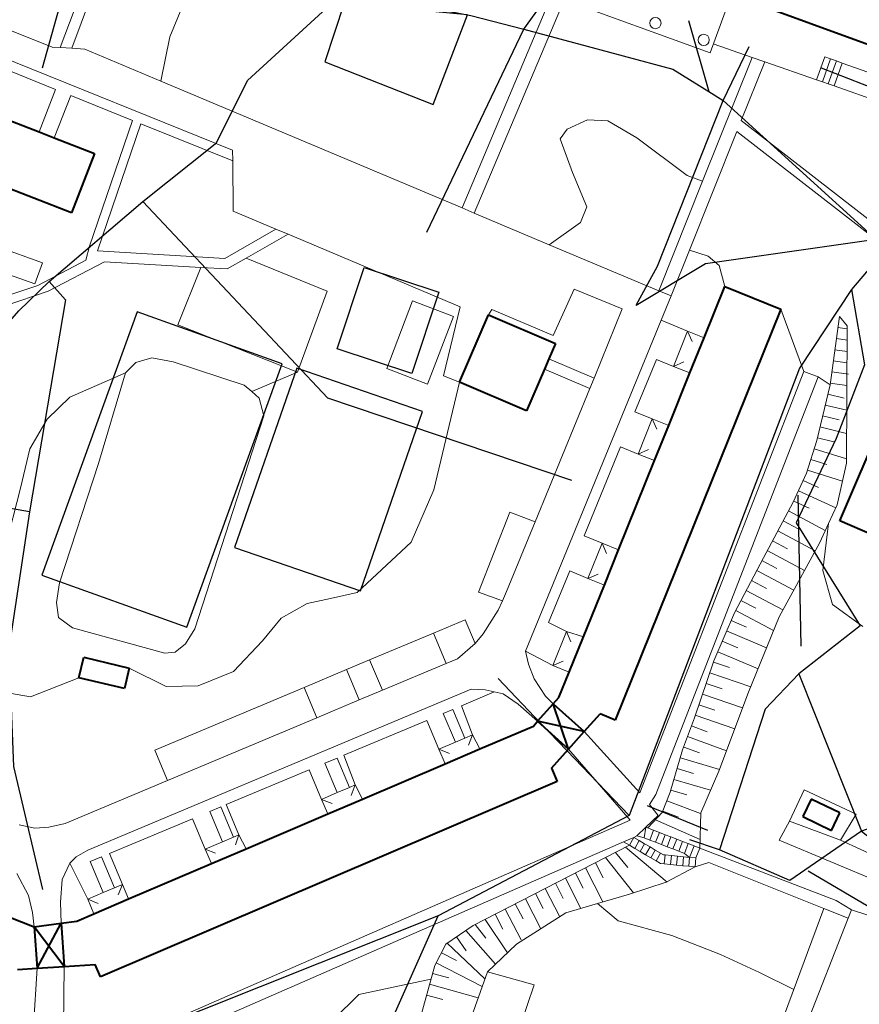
# Model space of a CAD drawing. Extents: x 13 to 4138, y -4831 to -1000.
# Tile 40 of 99: x 1607 to 1757, y -3688 to -3513. Entities that reach past the tile are written whole.
import ezdxf

# ---------------------------------------------------------------- set-up
doc = ezdxf.new("R2010")
doc.units = 0
doc.header["$MEASUREMENT"] = 0
for name, color, linetype in [('11', 7, 'CONTINUOUS'), ('24', 7, 'CONTINUOUS'), ('25', 7, 'CONTINUOUS'), ('37', 7, 'CONTINUOUS'), ('40', 7, 'CONTINUOUS'), ('6', 7, 'CONTINUOUS'), ('7', 7, 'CONTINUOUS'), ('ВОРКАУТ_ФИТНЕС', 1, 'CONTINUOUS'), ('ДЕТСКИЕ_ПЛОЩАДКИ', 6, 'CONTINUOUS'), ('ЛЕСТНИЦЫ', 6, 'CONTINUOUS'), ('ПЕШЕХОДНЫЕ_ДОРОЖКИ', 3, 'CONTINUOUS'), ('СПОРТИВНЫЕ_ПЛОЩАДКИ', 3, 'CONTINUOUS'), ('ТРОПЫ', 32, 'CONTINUOUS')]:
    doc.layers.add(name, color=color, linetype=linetype)

msp = doc.modelspace()

# ---------------------------------------------------------------- linework, layer by layer
at = {"layer": '11', "color": 253, "linetype": 'Continuous', "lineweight": 0}
for p, q in [((1750.39, -3519.89), (1751.42, -3520.26)), ((1751.42, -3520.26), (1752.46, -3520.63)), ((1752.46, -3520.63), (1753.5, -3521)), ((1753.5, -3521), (1786.1, -3532.57)), ((1749.98, -3524.33), (1748.94, -3523.97)), ((1751.02, -3524.7), (1749.98, -3524.33)), ((1752.05, -3525.07), (1751.02, -3524.7)), ((1772.81, -3532.44), (1752.05, -3525.07)), ((1744.1, -3655.72), (1746.75, -3650.14)), ((1746.75, -3650.14), (1755.95, -3654.47)), ((1755.95, -3654.47), (1753.16, -3659.07)), ((1753.16, -3659.07), (1744.1, -3655.72)), ((1608.94, -3668.89), (1606.85, -3664.99)), ((1609.63, -3671.96), (1608.94, -3668.89)), ((1609.94, -3674.49), (1609.63, -3671.96))]:
    msp.add_line(p, q, dxfattribs=at)
at = {"layer": '24', "color": 253, "linetype": 'Continuous', "lineweight": 0}
for p, q in [((1614.56, -3518.25), (1629.49, -3478.56)), ((1530.4, -3490.25), (1645.19, -3536.46)), ((1542.66, -3489.81), (1613.1, -3518.16)), ((1616.6, -3518.36), (1625.53, -3494.62)), ((1685.94, -3546.74), (1701.86, -3508.95)), ((1688.12, -3547.65), (1704.09, -3509.76)), ((1613.1, -3518.16), (1614.56, -3518.25)), ((1614.56, -3518.25), (1616.6, -3518.36)), ((1616.6, -3518.36), (1618.9, -3518.5)), ((1737.48, -3520), (1730.59, -3517.61)), ((1596.64, -3518.8), (1613.72, -3525.67)), ((1618.9, -3518.5), (1632.41, -3524.19)), ((1728.68, -3541.99), (1737.48, -3520)), ((1739.72, -3520.78), (1737.48, -3520)), ((1735.55, -3531.2), (1739.72, -3520.78)), ((1748.94, -3523.97), (1739.72, -3520.78)), ((1632.41, -3524.19), (1685.94, -3546.74)), ((1610.79, -3533.22), (1613.72, -3525.67)), ((1613.49, -3534.27), (1616.41, -3526.76)), ((1616.41, -3526.76), (1627.41, -3531.18)), ((1627.41, -3531.18), (1619.74, -3553.56)), ((1628.9, -3531.78), (1621.15, -3554.39)), ((1628.9, -3531.78), (1645.21, -3538.35)), ((1735.55, -3531.2), (1771.07, -3558.83)), ((1726.35, -3554.22), (1734.78, -3533.13)), ((1734.78, -3533.13), (1769.74, -3560.32)), ((1645.19, -3536.46), (1645.21, -3538.35)), ((1561.25, -3538.6), (1611.41, -3556.49)), ((1645.21, -3538.35), (1645.3, -3547.32)), ((1720.9, -3561.46), (1728.68, -3541.99)), ((1571.25, -3546.39), (1610.07, -3560.24)), ((1645.3, -3547.32), (1652.89, -3550.51)), ((1685.94, -3546.74), (1688.12, -3547.65)), ((1688.12, -3547.65), (1701.45, -3553.27)), ((1643.79, -3555.72), (1652.89, -3550.51)), ((1647.58, -3555.68), (1655.03, -3551.42)), ((1652.89, -3550.51), (1655.03, -3551.42)), ((1655.03, -3551.42), (1685.59, -3564.29)), ((1701.45, -3553.27), (1720.9, -3561.46)), ((1619.74, -3553.56), (1619.08, -3556.05)), ((1621.15, -3554.39), (1643.79, -3555.72)), ((1723.09, -3562.38), (1726.35, -3554.22)), ((1611.41, -3556.49), (1610.07, -3560.24)), ((1619.08, -3556.05), (1610.58, -3560.53)), ((1622.41, -3556.32), (1612.39, -3561.51)), ((1622.41, -3556.32), (1639.54, -3557.32)), ((1644.23, -3557.59), (1647.58, -3555.68)), ((1639.54, -3557.32), (1644.23, -3557.59)), ((1610.58, -3560.53), (1604.15, -3562.68)), ((1612.39, -3561.51), (1604.8, -3564.15)), ((1702.11, -3569.4), (1705.87, -3561.18)), ((1705.87, -3561.18), (1714.42, -3564.67)), ((1720.9, -3561.46), (1723.09, -3562.38)), ((1677.17, -3563.27), (1672.58, -3575.27)), ((1684.41, -3566.04), (1677.17, -3563.27)), ((1723.09, -3562.38), (1721.32, -3566.7)), ((1685.59, -3564.29), (1682.64, -3576.55)), ((1690.62, -3565.71), (1691.24, -3564.81)), ((1691.24, -3564.81), (1702.11, -3569.4)), ((1714.42, -3564.67), (1709.39, -3576.97)), ((1679.82, -3578.04), (1684.41, -3566.04)), ((1721.32, -3566.7), (1697.24, -3625.47)), ((1721.32, -3566.7), (1726.03, -3568.63)), ((1701.37, -3573.53), (1709.39, -3576.97)), ((1720.48, -3573.66), (1716.67, -3582.95)), ((1720.48, -3573.66), (1723.51, -3574.89)), ((1672.58, -3575.27), (1679.82, -3578.04)), ((1700.59, -3575.36), (1708.63, -3578.8)), ((1717.55, -3650.7), (1746.65, -3575.78)), ((1746.65, -3575.78), (1749.2, -3576.77)), ((1682.64, -3576.55), (1685.48, -3577.71)), ((1709.39, -3576.97), (1708.63, -3578.8)), ((1720.38, -3650.96), (1749.2, -3576.77)), ((1708.63, -3578.8), (1698.92, -3602.5)), ((1716.67, -3582.95), (1719.75, -3584.21)), ((1714.12, -3589.2), (1707.64, -3605)), ((1714.12, -3589.2), (1717.22, -3590.47)), ((1688.85, -3615.01), (1694.43, -3600.81)), ((1694.43, -3600.81), (1698.92, -3602.5)), ((1698.92, -3602.5), (1693.85, -3614.89)), ((1707.64, -3605), (1710.84, -3606.31)), ((1705.08, -3611.25), (1701.32, -3620.43)), ((1705.08, -3611.25), (1708.31, -3612.57)), ((1693.11, -3616.55), (1688.85, -3615.01)), ((1693.11, -3616.55), (1693.85, -3614.89)), ((1692.36, -3618.21), (1693.11, -3616.55)), ((1689.71, -3622.39), (1692.36, -3618.21)), ((1680.87, -3622.28), (1686.48, -3619.93)), ((1688.26, -3624.14), (1686.48, -3619.93)), ((1701.32, -3620.43), (1704.51, -3622)), ((1683.14, -3627.68), (1680.87, -3622.28)), ((1688.26, -3624.14), (1689.71, -3622.39)), ((1685.12, -3626.85), (1688.26, -3624.14)), ((1683.14, -3627.68), (1685.12, -3626.85)), ((1697.24, -3625.47), (1702.07, -3628.03)), ((1697.24, -3625.47), (1697.74, -3627.79)), ((1665.41, -3628.77), (1669.52, -3627.05)), ((1671.79, -3632.45), (1669.52, -3627.05)), ((1671.79, -3632.45), (1683.14, -3627.68)), ((1697.74, -3627.79), (1698.73, -3630.44)), ((1667.68, -3634.17), (1665.41, -3628.77)), ((1631.36, -3643.07), (1657.88, -3631.93)), ((1660.15, -3637.33), (1657.88, -3631.93)), ((1698.73, -3630.44), (1700.8, -3633.47)), ((1619.45, -3660.87), (1687.55, -3632.28)), ((1667.68, -3634.17), (1671.79, -3632.45)), ((1685.87, -3635.19), (1691.65, -3632.73)), ((1687.55, -3632.28), (1690.04, -3632.38)), ((1690.04, -3632.38), (1691.65, -3632.73)), ((1691.65, -3632.73), (1693.25, -3633.08)), ((1693.25, -3633.08), (1695.89, -3634.89)), ((1700.8, -3633.47), (1702.16, -3634.85)), ((1660.15, -3637.33), (1667.68, -3634.17)), ((1685.87, -3635.19), (1687.83, -3640.37)), ((1695.89, -3634.89), (1699.37, -3637.96)), ((1633.63, -3648.47), (1660.15, -3637.33)), ((1682.62, -3636.56), (1684.31, -3635.85)), ((1682.62, -3636.56), (1684.77, -3641.67)), ((1684.31, -3635.85), (1686.45, -3640.95)), ((1664.97, -3643.97), (1679.69, -3637.79)), ((1679.69, -3637.79), (1681.85, -3642.92)), ((1707.67, -3639.78), (1717.55, -3650.7)), ((1633.63, -3648.47), (1631.36, -3643.07)), ((1664.97, -3643.97), (1666.98, -3649.27)), ((1715.81, -3655.53), (1704.87, -3642.89)), ((1661.57, -3645.4), (1663.73, -3644.49)), ((1661.57, -3645.4), (1663.77, -3650.64)), ((1663.73, -3644.49), (1665.92, -3649.72)), ((1644.03, -3652.76), (1658.79, -3646.56)), ((1658.79, -3646.56), (1661, -3651.83)), ((1615.45, -3656.1), (1633.63, -3648.47)), ((1719.23, -3652.76), (1720.38, -3650.96)), ((1644.03, -3652.76), (1646.28, -3658.11)), ((1720.77, -3654.71), (1719.23, -3652.76)), ((1641.12, -3653.98), (1643.06, -3653.17)), ((1641.12, -3653.98), (1643.38, -3659.35)), ((1643.06, -3653.17), (1645.31, -3658.53)), ((1718.62, -3656.78), (1720.77, -3654.71)), ((1607.23, -3656.38), (1610.02, -3656.94)), ((1612.52, -3656.8), (1615.45, -3656.1)), ((1615.02, -3699.53), (1715.81, -3655.53)), ((1623.3, -3661.47), (1638.04, -3655.28)), ((1638.04, -3655.28), (1640.3, -3660.67)), ((1744.1, -3655.72), (1742.28, -3659.07)), ((1610.02, -3656.94), (1612.52, -3656.8)), ((1716.49, -3658.61), (1717.01, -3658.34)), ((1615.05, -3702.86), (1714.63, -3659.38)), ((1742.28, -3659.07), (1764.18, -3668.28)), ((1753.16, -3659.07), (1766.56, -3665.21)), ((1619.45, -3660.87), (1617.38, -3662.04)), ((1623.3, -3661.47), (1625.6, -3666.95)), ((1728.19, -3660.49), (1752.4, -3669.78)), ((1616.27, -3663.15), (1614.88, -3666.08)), ((1617.38, -3662.04), (1616.27, -3663.15)), ((1616.27, -3663.15), (1619.44, -3669.58)), ((1619.88, -3662.9), (1621.91, -3662.05)), ((1619.88, -3662.9), (1622.19, -3668.41)), ((1621.91, -3662.05), (1624.21, -3667.54)), ((1727.36, -3663.84), (1729.8, -3663.08)), ((1729.8, -3663.08), (1750.21, -3671.24)), ((1614.88, -3666.08), (1614.6, -3670.12)), ((1614.6, -3670.12), (1614.74, -3673.84)), ((1752.4, -3669.78), (1755.12, -3671.49)), ((1750.21, -3671.24), (1754.54, -3672.97)), ((1755.12, -3671.49), (1754.54, -3672.97)), ((1764.6, -3674.56), (1755.12, -3671.49)), ((1754.54, -3672.97), (1727.49, -3741.97)), ((1609.37, -3698.7), (1610.44, -3681.85)), ((1615.02, -3699.53), (1615.26, -3681.53)), ((1690.44, -3682.5), (1680.26, -3711.1)), ((1698.77, -3684.8), (1690.44, -3682.5)), ((1698.77, -3684.8), (1694.15, -3698.38))]:
    msp.add_line(p, q, dxfattribs=at)
at = {"layer": '25', "color": 253, "linetype": 'Continuous', "lineweight": 0}
for p, q in [((1748.94, -3523.97), (1750.39, -3519.89)), ((1749.98, -3524.33), (1751.42, -3520.26)), ((1751.02, -3524.7), (1752.46, -3520.63)), ((1752.05, -3525.07), (1753.5, -3521)), ((1718.62, -3656.78), (1717.01, -3658.34)), ((1717.01, -3658.34), (1718.28, -3658.66)), ((1718.28, -3658.66), (1718.62, -3656.78)), ((1719.99, -3657.31), (1718.62, -3656.78)), ((1719.31, -3659.06), (1719.99, -3657.31)), ((1721.02, -3657.71), (1719.99, -3657.31)), ((1720.33, -3659.46), (1721.02, -3657.71)), ((1722.04, -3658.11), (1721.02, -3657.71)), ((1721.36, -3659.86), (1722.04, -3658.11)), ((1723.07, -3658.5), (1722.04, -3658.11)), ((1714.63, -3659.38), (1716.49, -3658.61)), ((1714.63, -3659.38), (1715.68, -3659.99)), ((1715.68, -3659.99), (1716.49, -3658.61)), ((1715.68, -3659.99), (1716.63, -3660.55)), ((1716.49, -3658.61), (1717.44, -3659.17)), ((1716.63, -3660.55), (1717.44, -3659.17)), ((1717.44, -3659.17), (1718.39, -3659.73)), ((1717.58, -3661.11), (1718.39, -3659.73)), ((1718.28, -3658.66), (1719.31, -3659.06)), ((1718.39, -3659.73), (1719.34, -3660.28)), ((1719.31, -3659.06), (1720.33, -3659.46)), ((1720.33, -3659.46), (1721.36, -3659.86)), ((1721.36, -3659.86), (1722.38, -3660.26)), ((1722.38, -3660.26), (1723.07, -3658.5)), ((1724.09, -3658.9), (1723.07, -3658.5)), ((1723.41, -3660.65), (1724.09, -3658.9)), ((1725.12, -3659.3), (1724.09, -3658.9)), ((1724.44, -3661.05), (1725.12, -3659.3)), ((1726.14, -3659.7), (1725.12, -3659.3)), ((1725.46, -3661.45), (1726.14, -3659.7)), ((1727.17, -3660.1), (1726.14, -3659.7)), ((1726.38, -3662.14), (1727.17, -3660.1)), ((1728.19, -3660.49), (1727.17, -3660.1)), ((1716.63, -3660.55), (1717.58, -3661.11)), ((1717.58, -3661.11), (1718.52, -3661.66)), ((1718.52, -3661.66), (1719.34, -3660.28)), ((1718.52, -3661.66), (1719.47, -3662.22)), ((1719.34, -3660.28), (1720.28, -3660.84)), ((1719.47, -3662.22), (1720.28, -3660.84)), ((1720.28, -3660.84), (1721.23, -3661.4)), ((1720.42, -3662.78), (1721.23, -3661.4)), ((1721.23, -3661.4), (1721.71, -3661.68)), ((1721.71, -3661.68), (1722.04, -3661.71)), ((1721.88, -3663.3), (1722.04, -3661.71)), ((1722.04, -3661.71), (1723.13, -3661.82)), ((1722.38, -3660.26), (1723.41, -3660.65)), ((1722.98, -3663.41), (1723.13, -3661.82)), ((1723.13, -3661.82), (1724.23, -3661.93)), ((1723.41, -3660.65), (1724.44, -3661.05)), ((1724.44, -3661.05), (1725.46, -3661.45)), ((1725.46, -3661.45), (1726.38, -3662.14)), ((1727.51, -3662.25), (1728.19, -3660.49)), ((1719.47, -3662.22), (1720.42, -3662.78)), ((1720.42, -3662.78), (1721.21, -3663.24)), ((1721.21, -3663.24), (1721.88, -3663.3)), ((1721.88, -3663.3), (1722.98, -3663.41)), ((1722.98, -3663.41), (1724.07, -3663.52)), ((1724.07, -3663.52), (1724.23, -3661.93)), ((1724.07, -3663.52), (1725.17, -3663.63)), ((1724.23, -3661.93), (1725.32, -3662.03)), ((1725.17, -3663.63), (1725.32, -3662.03)), ((1725.32, -3662.03), (1726.38, -3662.14)), ((1726.26, -3663.73), (1726.38, -3662.14)), ((1726.38, -3662.14), (1727.51, -3662.25)), ((1727.36, -3663.84), (1727.51, -3662.25)), ((1725.17, -3663.63), (1726.26, -3663.73)), ((1726.26, -3663.73), (1727.36, -3663.84))]:
    msp.add_line(p, q, dxfattribs=at)
at = {"layer": '37', "color": 253, "linetype": 'Continuous', "lineweight": 0}
for p, q in [((1751.33, -3578.16), (1753, -3566.03)), ((1753, -3566.03), (1754.39, -3567.71)), ((1754.39, -3568.2), (1752.73, -3567.97)), ((1754.39, -3567.71), (1754.25, -3592.1)), ((1754.38, -3570.21), (1752.46, -3569.95)), ((1754.37, -3572.23), (1752.19, -3571.93)), ((1754.36, -3574.25), (1751.91, -3573.91)), ((1754.61, -3576.3), (1751.64, -3575.89)), ((1754.33, -3578.28), (1751.37, -3577.87)), ((1748.96, -3588.06), (1751.33, -3578.16)), ((1753.85, -3580.52), (1750.93, -3579.82)), ((1754.31, -3582.69), (1750.46, -3581.77)), ((1752.92, -3584.41), (1750, -3583.71)), ((1754.28, -3586.8), (1749.53, -3585.66)), ((1747.15, -3593.87), (1748.96, -3588.06)), ((1751.98, -3588.3), (1749.07, -3587.6)), ((1754.26, -3591.31), (1748.5, -3589.52)), ((1750.78, -3592.32), (1747.91, -3591.43)), ((1753.54, -3595.27), (1747.32, -3593.34)), ((1754.25, -3592.1), (1752.58, -3599.49)), ((1744.79, -3599.03), (1747.15, -3593.87)), ((1749.28, -3596.44), (1746.55, -3595.18)), ((1752.33, -3600.04), (1745.71, -3597)), ((1747.61, -3600.07), (1744.88, -3598.82)), ((1739.49, -3608.93), (1744.79, -3599.03)), ((1750.48, -3604.08), (1743.95, -3600.59)), ((1752.58, -3599.49), (1751.05, -3602.84)), ((1745.65, -3603.77), (1743.01, -3602.35)), ((1748.7, -3607.67), (1742.06, -3604.12)), ((1751.05, -3602.84), (1749.52, -3606.18)), ((1743.76, -3607.3), (1741.12, -3605.88)), ((1749.52, -3606.18), (1742.28, -3619.39)), ((1734.33, -3618.68), (1739.49, -3608.93)), ((1746.78, -3611.18), (1740.18, -3607.64)), ((1741.89, -3610.81), (1739.23, -3609.41)), ((1744.88, -3614.65), (1738.3, -3611.18)), ((1740.02, -3614.35), (1737.37, -3612.95)), ((1742.95, -3618.16), (1736.43, -3614.71)), ((1738.15, -3617.88), (1735.5, -3616.48)), ((1730.71, -3627.19), (1734.33, -3618.68)), ((1741.3, -3621.81), (1734.56, -3618.25)), ((1742.28, -3619.39), (1736.85, -3632.78)), ((1736.5, -3621.25), (1733.74, -3620.07)), ((1740.03, -3624.93), (1732.96, -3621.91)), ((1734.93, -3624.93), (1732.17, -3623.75)), ((1738.53, -3628.63), (1731.39, -3625.59)), ((1727.23, -3637.32), (1730.71, -3627.19)), ((1733.46, -3628.41), (1730.62, -3627.44)), ((1737.23, -3631.82), (1729.98, -3629.33)), ((1732.16, -3632.2), (1729.33, -3631.22)), ((1735.8, -3635.56), (1728.68, -3633.11)), ((1736.85, -3632.78), (1731.56, -3646.83)), ((1730.87, -3635.98), (1728.03, -3635.01)), ((1725.14, -3643.04), (1727.23, -3637.32)), ((1734.39, -3639.3), (1727.38, -3636.9)), ((1729.52, -3639.81), (1726.7, -3638.78)), ((1732.93, -3643.19), (1726.01, -3640.66)), ((1728.14, -3643.57), (1725.33, -3642.54)), ((1722.91, -3650.57), (1725.14, -3643.04)), ((1731.68, -3646.5), (1724.73, -3644.44)), ((1727.04, -3647.21), (1724.16, -3646.36)), ((1731.56, -3646.83), (1728.35, -3654.22)), ((1730.09, -3650.2), (1723.59, -3648.28)), ((1721.52, -3654.19), (1722.91, -3650.57)), ((1725.9, -3651.05), (1723.02, -3650.2)), ((1728.29, -3654.36), (1722.34, -3652.07)), ((1718.96, -3656.91), (1721.52, -3654.19)), ((1724.42, -3655.02), (1721.62, -3653.94)), ((1728.35, -3654.22), (1728.19, -3660.49)), ((1728.23, -3658.98), (1720.34, -3655.45)), ((1687.93, -3674.25), (1715.68, -3659.99)), ((1715.41, -3663.92), (1713.2, -3661.27)), ((1722.36, -3666.54), (1714.97, -3660.35)), ((1711.01, -3665.76), (1709.64, -3663.1)), ((1716.4, -3668.46), (1711.42, -3662.18)), ((1707.45, -3667.59), (1706.08, -3664.93)), ((1710.97, -3670.06), (1707.86, -3664.01)), ((1722.24, -3666.57), (1727.36, -3663.84)), ((1703.89, -3669.42), (1702.52, -3666.75)), ((1707.07, -3671.22), (1704.3, -3665.84)), ((1715.69, -3668.67), (1722.24, -3666.57)), ((1700.34, -3671.25), (1698.97, -3668.58)), ((1703.33, -3672.69), (1700.74, -3667.67)), ((1710.04, -3670.34), (1715.69, -3668.67)), ((1696.78, -3673.08), (1695.41, -3670.41)), ((1699.93, -3674.84), (1697.19, -3669.5)), ((1704.4, -3672.01), (1710.04, -3670.34)), ((1693.22, -3674.91), (1691.85, -3672.24)), ((1696.44, -3676.8), (1693.63, -3671.32)), ((1695.61, -3677.59), (1704.4, -3672.01)), ((1724.47, -3740.63), (1750.21, -3671.24)), ((1690.17, -3676.47), (1688.29, -3674.07)), ((1694, -3679.12), (1690.07, -3673.15)), ((1683.06, -3677.59), (1687.93, -3674.25)), ((1691.88, -3681.13), (1686.62, -3675.15)), ((1681.11, -3681.36), (1683.06, -3677.59)), ((1690.01, -3683.73), (1683.32, -3677.41)), ((1686.66, -3678.76), (1684.97, -3676.28)), ((1690.44, -3682.5), (1695.61, -3677.59)), ((1684.94, -3680.47), (1682.28, -3679.09)), ((1689.52, -3685.09), (1681.36, -3680.86)), ((1678.32, -3691.41), (1681.11, -3681.36)), ((1683.61, -3683.55), (1680.72, -3682.75)), ((1688.82, -3687.07), (1680.18, -3684.68)), ((1682.54, -3687.41), (1679.65, -3686.6))]:
    msp.add_line(p, q, dxfattribs=at)
at = {"layer": '40', "color": 253, "linetype": 'Continuous', "lineweight": 0}
for p, q in [((1637.4, -3508.15), (1634.01, -3516.35)), ((1634.01, -3516.35), (1632.41, -3524.19)), ((1704.61, -3532.77), (1708.23, -3531.09)), ((1708.23, -3531.09), (1711.85, -3531.24)), ((1711.85, -3531.24), (1717, -3534.3)), ((1703.35, -3534.44), (1704.61, -3532.77)), ((1705.58, -3540.43), (1703.35, -3534.44)), ((1717, -3534.3), (1725.92, -3540.99)), ((1708.09, -3546.57), (1705.58, -3540.43)), ((1725.92, -3540.99), (1728.68, -3541.99)), ((1706.97, -3549.35), (1708.09, -3546.57)), ((1701.45, -3553.27), (1706.97, -3549.35)), ((1729.66, -3555.29), (1726.35, -3554.22)), ((1647.58, -3555.68), (1662.01, -3561.51)), ((1731.61, -3556.96), (1729.66, -3555.29)), ((1635.47, -3567.49), (1639.54, -3557.32)), ((1732.63, -3560.68), (1731.61, -3556.96)), ((1662.01, -3561.51), (1656.7, -3575.95)), ((1742.6, -3564.7), (1746.65, -3575.78)), ((1656.7, -3575.95), (1635.47, -3567.49)), ((1626.18, -3576.05), (1628.01, -3574.22)), ((1628.01, -3574.22), (1630.83, -3573.39)), ((1630.83, -3573.39), (1634.64, -3574.06)), ((1634.64, -3574.06), (1647.25, -3578.21)), ((1616.25, -3580.36), (1626.18, -3576.05)), ((1621.38, -3592.14), (1626.18, -3576.05)), ((1648.57, -3579.37), (1656.7, -3575.95)), ((1680.96, -3596.81), (1685.48, -3577.71)), ((1749.2, -3576.77), (1751.33, -3578.16)), ((1647.25, -3578.21), (1648.57, -3579.37)), ((1648.57, -3579.37), (1649.9, -3580.53)), ((1612.21, -3584.26), (1616.25, -3580.36)), ((1649.9, -3580.53), (1650.73, -3583.68)), ((1609.14, -3589.56), (1612.21, -3584.26)), ((1650.73, -3583.68), (1638.46, -3621.51)), ((1607.47, -3596.52), (1609.14, -3589.56)), ((1614.41, -3613.38), (1621.38, -3592.14)), ((1604.83, -3606.97), (1607.47, -3596.52)), ((1676.92, -3606.14), (1680.96, -3596.81)), ((1751.05, -3602.84), (1750.07, -3611.19)), ((1667.33, -3615.05), (1676.92, -3606.14)), ((1750.07, -3611.19), (1751.74, -3617.19)), ((1613.91, -3616.87), (1614.41, -3613.38)), ((1658.41, -3617), (1662.59, -3616.16)), ((1662.59, -3616.16), (1667.33, -3615.05)), ((1614.24, -3619.52), (1613.91, -3616.87)), ((1653.82, -3619.64), (1658.41, -3617)), ((1751.74, -3617.19), (1757.17, -3621.09)), ((1616.73, -3621.35), (1614.24, -3619.52)), ((1650.48, -3623.68), (1653.82, -3619.64)), ((1633.15, -3625.83), (1616.73, -3621.35)), ((1638.46, -3621.51), (1636.8, -3624.17)), ((1669.52, -3627.05), (1680.87, -3622.28)), ((1636.8, -3624.17), (1634.97, -3625.66)), ((1645.32, -3629.12), (1650.48, -3623.68)), ((1634.97, -3625.66), (1633.15, -3625.83)), ((1626.83, -3628.51), (1633.35, -3631.77)), ((1617.86, -3630.23), (1609.28, -3633.59)), ((1639.06, -3631.63), (1645.32, -3629.12)), ((1657.88, -3631.93), (1665.41, -3628.77)), ((1633.35, -3631.77), (1639.06, -3631.63)), ((1609.28, -3633.59), (1602.04, -3632.33)), ((1710.04, -3670.34), (1713.71, -3673.4)), ((1713.71, -3673.4), (1723.19, -3676.05)), ((1723.19, -3676.05), (1731.84, -3679.41)), ((1731.84, -3679.41), (1738.82, -3682.62)), ((1738.82, -3682.62), (1744.87, -3685.64)), ((1667.6, -3686.5), (1680.42, -3683.81)), ((1663.13, -3690.97), (1667.6, -3686.5))]:
    msp.add_line(p, q, dxfattribs=at)
at = {"layer": '6', "color": 253, "linetype": 'Continuous', "lineweight": 40}
for p, q in [((1787.6, -3528.47), (1733.78, -3508.85)), ((1593.62, -3526.56), (1610.79, -3533.22)), ((1616.56, -3547.62), (1565.46, -3527.77)), ((1610.79, -3533.22), (1613.49, -3534.27)), ((1613.49, -3534.27), (1620.66, -3537.06)), ((1620.66, -3537.06), (1616.56, -3547.62)), ((1728.95, -3569.81), (1732.63, -3560.68)), ((1732.63, -3560.68), (1742.6, -3564.7)), ((1742.6, -3564.7), (1713.14, -3637.74)), ((1685.48, -3577.71), (1690.62, -3565.71)), ((1690.62, -3565.71), (1702.54, -3570.81)), ((1702.54, -3570.81), (1701.37, -3573.53)), ((1726.42, -3576.07), (1728.95, -3569.81)), ((1753.05, -3602.36), (1766.93, -3569.95)), ((1701.37, -3573.53), (1700.59, -3575.36)), ((1700.59, -3575.36), (1697.4, -3582.81)), ((1722.66, -3585.39), (1726.42, -3576.07)), ((1697.4, -3582.81), (1685.48, -3577.71)), ((1720.14, -3591.64), (1722.66, -3585.39)), ((1713.75, -3607.49), (1720.14, -3591.64)), ((1759.22, -3605), (1753.05, -3602.36)), ((1711.23, -3613.75), (1713.75, -3607.49)), ((1707.52, -3622.95), (1711.23, -3613.75)), ((1704.99, -3629.21), (1707.52, -3622.95)), ((1617.86, -3630.23), (1618.72, -3626.59)), ((1618.72, -3626.59), (1626.83, -3628.51)), ((1626.83, -3628.51), (1625.96, -3632.16)), ((1625.96, -3632.16), (1617.86, -3630.23)), ((1703.17, -3633.72), (1704.99, -3629.21)), ((1702.16, -3634.85), (1703.17, -3633.72)), ((1699.37, -3637.96), (1702.16, -3634.85)), ((1704.87, -3642.89), (1702.16, -3634.85)), ((1702.16, -3634.85), (1707.67, -3639.78)), ((1707.67, -3639.78), (1710.46, -3636.66)), ((1713.14, -3637.74), (1710.46, -3636.66)), ((1689.11, -3642.86), (1698.62, -3638.8)), ((1698.62, -3638.8), (1699.37, -3637.96)), ((1699.37, -3637.96), (1704.87, -3642.89)), ((1707.67, -3639.78), (1699.37, -3637.96)), ((1704.87, -3642.89), (1707.67, -3639.78)), ((1682.95, -3645.49), (1689.11, -3642.86)), ((1701.82, -3646.3), (1704.87, -3642.89)), ((1668.26, -3651.77), (1682.95, -3645.49)), ((1701.82, -3646.3), (1702.84, -3648.68)), ((1702.84, -3648.68), (1621.72, -3683.35)), ((1662.1, -3654.4), (1668.26, -3651.77)), ((1747.99, -3651.78), (1746.49, -3654.89)), ((1753.06, -3654.23), (1747.99, -3651.78)), ((1647.57, -3660.61), (1662.1, -3654.4)), ((1751.56, -3657.34), (1753.06, -3654.23)), ((1746.49, -3654.89), (1751.56, -3657.34)), ((1641.41, -3663.25), (1647.57, -3660.61)), ((1626.7, -3669.53), (1641.41, -3663.25)), ((1620.54, -3672.16), (1626.7, -3669.53)), ((1600.35, -3670.69), (1609.94, -3674.49)), ((1617.5, -3673.46), (1620.54, -3672.16)), ((1609.94, -3674.49), (1614.74, -3673.84)), ((1610.44, -3681.85), (1614.74, -3673.84)), ((1614.74, -3673.84), (1617.5, -3673.46)), ((1614.74, -3673.84), (1615.26, -3681.53)), ((1609.94, -3674.49), (1610.44, -3681.85)), ((1615.26, -3681.53), (1609.94, -3674.49)), ((1606.94, -3682.09), (1610.44, -3681.85)), ((1610.44, -3681.85), (1615.26, -3681.53)), ((1615.26, -3681.53), (1620.78, -3681.16)), ((1621.72, -3683.35), (1620.78, -3681.16))]:
    msp.add_line(p, q, dxfattribs=at)
at = {"layer": '7', "color": 253, "linetype": 'Continuous', "lineweight": 0}
for p, q in [((1730.01, -3519.2), (1695.68, -3506.69)), ((1733.78, -3508.85), (1730.01, -3519.2)), ((1723.51, -3574.89), (1726.03, -3568.63)), ((1728.95, -3569.81), (1726.03, -3568.63)), ((1726.82, -3570.47), (1726.03, -3568.63)), ((1725.35, -3574.11), (1723.51, -3574.89)), ((1726.42, -3576.07), (1723.51, -3574.89)), ((1717.22, -3590.47), (1719.75, -3584.21)), ((1722.66, -3585.39), (1719.75, -3584.21)), ((1720.53, -3586.05), (1719.75, -3584.21)), ((1719.07, -3589.69), (1717.22, -3590.47)), ((1720.14, -3591.64), (1717.22, -3590.47)), ((1708.31, -3612.57), (1710.84, -3606.31)), ((1713.75, -3607.49), (1710.84, -3606.31)), ((1711.62, -3608.15), (1710.84, -3606.31)), ((1710.15, -3611.79), (1708.31, -3612.57)), ((1711.23, -3613.75), (1708.31, -3612.57)), ((1702.07, -3628.03), (1704.51, -3622)), ((1705.29, -3623.84), (1704.51, -3622)), ((1707.52, -3622.95), (1704.51, -3622)), ((1703.91, -3627.25), (1702.07, -3628.03)), ((1704.99, -3629.21), (1702.07, -3628.03)), ((1686.45, -3640.95), (1687.83, -3640.37)), ((1687.08, -3642.22), (1687.83, -3640.37)), ((1689.11, -3642.86), (1687.83, -3640.37)), ((1681.85, -3642.92), (1684.77, -3641.67)), ((1684.77, -3641.67), (1686.45, -3640.95)), ((1682.95, -3645.49), (1681.85, -3642.92)), ((1683.71, -3643.66), (1681.85, -3642.92)), ((1665.92, -3649.72), (1666.98, -3649.27)), ((1666.23, -3651.13), (1666.98, -3649.27)), ((1668.26, -3651.77), (1666.98, -3649.27)), ((1661, -3651.83), (1663.77, -3650.64)), ((1663.77, -3650.64), (1665.92, -3649.72)), ((1662.1, -3654.4), (1661, -3651.83)), ((1662.86, -3652.57), (1661, -3651.83)), ((1645.31, -3658.53), (1646.28, -3658.11)), ((1645.72, -3659.89), (1646.28, -3658.11)), ((1647.57, -3660.61), (1646.28, -3658.11)), ((1640.3, -3660.67), (1643.38, -3659.35)), ((1643.38, -3659.35), (1645.31, -3658.53)), ((1641.41, -3663.25), (1640.3, -3660.67)), ((1642.16, -3661.41), (1640.3, -3660.67)), ((1624.21, -3667.54), (1625.6, -3666.95)), ((1624.86, -3668.81), (1625.6, -3666.95)), ((1626.7, -3669.53), (1625.6, -3666.95)), ((1619.44, -3669.58), (1622.19, -3668.41)), ((1622.19, -3668.41), (1624.21, -3667.54)), ((1620.54, -3672.16), (1619.44, -3669.58)), ((1621.3, -3670.32), (1619.44, -3669.58))]:
    msp.add_line(p, q, dxfattribs=at)
for centre in [(1720.31, -3513.89), (1728.88, -3516.89)]:
    msp.add_circle(centre, 1, dxfattribs=at)
at = {"layer": 'ВОРКАУТ_ФИТНЕС'}
msp.add_lwpolyline([(1681.84, -3561.68), (1677.04, -3576.18), (1663.76, -3571.79), (1668.57, -3557.3)], close=True, dxfattribs=at)
at = {"layer": 'ДЕТСКИЕ_ПЛОЩАДКИ'}
for points in [[(1661.54, -3520.78), (1680.84, -3528.34), (1686.91, -3512.45), (1664.99, -3510.36)], [(1656.59, -3575.21), (1645.54, -3607.09), (1667.89, -3614.79), (1678.94, -3582.92)]]:
    msp.add_lwpolyline(points, close=True, dxfattribs=at)
at = {"layer": 'ЛЕСТНИЦЫ'}
for points in [[(1801.65, -3542.12), (1788.64, -3537.04), (1749.83, -3521.88)], [(1729.62, -3657.34), (1718.9, -3652.98)], [(1760.09, -3672.08), (1747.45, -3664.57)]]:
    msp.add_lwpolyline(points, dxfattribs=at)
at = {"layer": 'ПЕШЕХОДНЫЕ_ДОРОЖКИ'}
for points in [[(1642.31, -3535.17), (1647.82, -3524.07), (1666.79, -3506.66), (1696.89, -3488.81), (1712.46, -3478.85), (1725.65, -3473.19), (1734.25, -3471.89), (1748.91, -3438.24), (1758.07, -3431.72)], [(1611.38, -3521.83), (1621.19, -3486.88), (1627.98, -3466.08)], [(1621.19, -3486.88), (1639.86, -3497.27), (1666.79, -3506.66), (1679.29, -3510.93), (1687.48, -3512.56), (1696.9, -3514.99), (1723.42, -3522.1), (1729.78, -3526.08), (1732.33, -3527.67), (1759.47, -3552.29), (1761.86, -3553.34), (1777.77, -3565.95), (1803.96, -3571.76)], [(1679.67, -3551.06), (1696.9, -3514.99), (1699.68, -3511.11), (1704.64, -3504.15)], [(1726.18, -3513.43), (1729.78, -3526.08)], [(1716.89, -3564.03), (1720.67, -3557.1), (1732.33, -3527.67), (1736.93, -3518.05)], [(1609.07, -3600.76), (1580.51, -3595.71), (1607.2, -3565.03), (1612.57, -3559.84), (1629.22, -3545.57), (1642.09, -3535.34), (1642.31, -3535.17)], [(1705.43, -3595.19), (1662.08, -3580.55), (1629.22, -3545.57)], [(1716.89, -3564.03), (1729.22, -3556.62), (1759.47, -3552.29), (1777.29, -3550.48)], [(1761.86, -3553.34), (1755.16, -3561.23), (1745.9, -3575.23), (1715.66, -3654.68), (1681.73, -3672.53), (1618.48, -3697.78), (1611.74, -3700.47), (1605.75, -3698.12), (1511.61, -3661.06), (1513.46, -3644.16), (1528.57, -3633.71), (1548.34, -3626.11), (1558, -3622.82), (1571.56, -3607.47), (1580.51, -3595.71)], [(1612.57, -3559.84), (1615.5, -3563.07), (1609.07, -3600.76), (1605.45, -3625.08), (1606.27, -3646.01), (1608.45, -3655.31), (1611.39, -3667.83)], [(1755.16, -3561.23), (1757.47, -3574.61), (1752.4, -3587.69), (1745.31, -3602.68), (1756.7, -3620.97), (1745.79, -3629.53), (1756.92, -3657.49), (1777.43, -3673.56)], [(1699.89, -3638.31), (1692.34, -3630.35)], [(1745.79, -3629.53), (1739.81, -3635.83), (1731.67, -3660.82)], [(1704.56, -3643.12), (1699.89, -3638.31)], [(1715.66, -3654.68), (1704.56, -3643.12)], [(1787.46, -3646.61), (1756.92, -3657.49), (1744.21, -3666.27)], [(1744.21, -3666.27), (1731.67, -3660.82), (1726.39, -3659.04)], [(1645.76, -3731.01), (1653.19, -3716.81), (1652.55, -3711.96), (1673.44, -3691.2), (1681.73, -3672.53)]]:
    msp.add_lwpolyline(points, dxfattribs=at)
at = {"layer": 'СПОРТИВНЫЕ_ПЛОЩАДКИ'}
msp.add_lwpolyline([(1628.24, -3565.18), (1611.29, -3611.97), (1637.04, -3621.26), (1653.99, -3574.46)], close=True, dxfattribs=at)
at = {"layer": 'ТРОПЫ'}
msp.add_lwpolyline([(1745.63, -3597.78), (1746.11, -3624.63)], dxfattribs=at)

doc.saveas('drawing.dxf')
